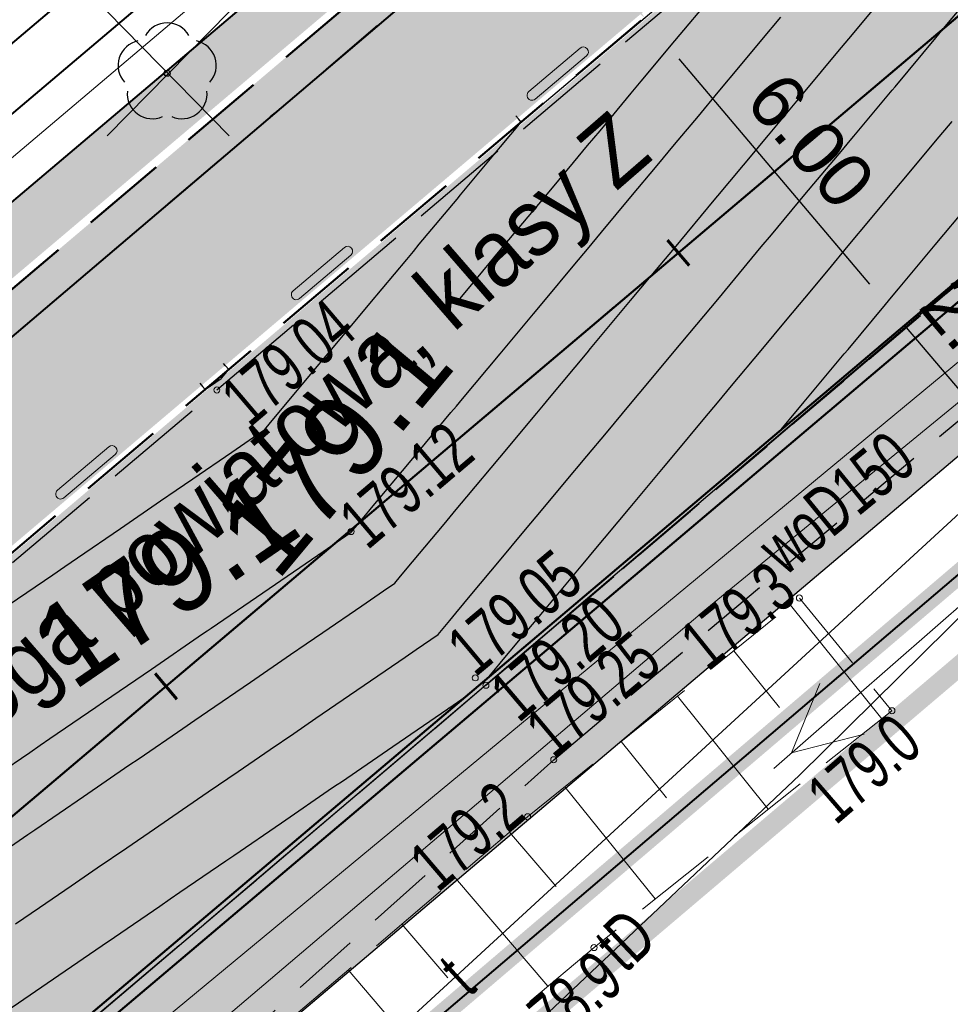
# Model space of a CAD drawing. Header units: metres. Extents: x 7429064 to 7431133, y 5709479 to 5714472.
# Tile 142 of 176: x 7429800 to 7429814, y 5710105 to 5710120. Entities that reach past the tile are written whole.
import ezdxf
from ezdxf.enums import TextEntityAlignment as Align

# ---------------------------------------------------------------- set-up
doc = ezdxf.new("R2010")
doc.units = ezdxf.units.M
for name, pattern in [('1', [0]), ('12', [3, 1, -1, 0, -1]), ('2_BUBZ02', [1.75, 1.25, -0.5]), ('2_KTCR02', [1.5, 1, -0.5]), ('2_KTJZ01', [2, 1.5, -0.5]), ('2_KTKR01', [0]), ('3_1', [0]), ('3_BUBZ02', [1.75, 1.25, -0.5]), ('3_BUBZ02G', [1.75, 1.25, -0.5]), ('3_KTCR02', [1.5, 1, -0.5]), ('3_KTJZ01', [2, 1.5, -0.5]), ('3_KTKR01', [0]), ('4_SUPE_01', [0]), ('4_SUPT_01', [0]), ('4_SUPW_01', [0]), ('7_1', [0]), ('7_SUPE_01', [0]), ('7_SUPT_01', [0]), ('7_SUPW_01', [0]), ('CENTER2', [1.125, 0.75, -0.125, 0.125, -0.125]), ('DASHED', [19.05, 12.7, -6.35]), ('HIDDEN', [0.375, 0.25, -0.125])]:
    doc.linetypes.add(name, pattern=pattern)
for name, color, linetype in [('_1_Mapa', 7, 'Continuous'), ('_1_X-REFY', 7, 'Continuous'), ('C-DROGI-SYTUACJA-ETYKIETY', 7, 'Continuous'), ('C-TEREN', 7, 'Continuous'), ('C-TEREN-ETYKIETY', 7, 'Continuous'), ('zzz.gaHSDomyslna', 7, 'Continuous')]:
    doc.layers.add(name, color=color, linetype=linetype)
doc.layers.add('_Brudnopis', color=22, linetype='Continuous', lineweight=50, plot=False)
for name, color, linetype, lineweight in [('_D_7_PAS DROGOWY-LINIA ROZGR TEREN INW', 222, 'HIDDEN', 50), ('_D_7_TEREN NIEZBEDNY DLA OB_BUD', 252, 'HIDDEN', 50), ('_D_8_Wymiary', 7, 'Continuous', 20), ('_skarpy', 84, 'Continuous', 40), ('_wycinka_ZUDP', 1, 'Continuous', 30), ('BUBZ_L_1', 252, '2_BUBZ02', 18), ('D_1_KOCIE OCZKA', 7, 'Continuous', 50), ('D_1_LINIA_KRAWĘŻNIK_BET_20_30 WYN 12 CM - III', 7, 'Continuous', 50), ('gaPoziome', 7, 'Continuous', 30), ('GMINA_L_0', 252, '12', 35), ('KRAWĘŻNIK BETONOWY 12_25 WYN 0 CM', 250, 'DASHED', 50), ('KTCR_L_1', 252, '2_KTCR02', 30), ('KTJZ_L_0', 252, '2_KTJZ01', 30), ('KTKR_L_0', 252, '2_KTKR01', 30), ('RTPW_T_0', 252, 'Continuous', 15), ('RTPW_T_1', 252, 'Continuous', 15), ('skarpa', 82, 'ŚLADY', 20), ('SUPE_L_3', 252, '4_SUPE_01', 18), ('SUPT_E_T_0', 252, 'Continuous', 15), ('SUPT_L_0', 252, '4_SUPT_01', 18), ('SUPW_E_T_0', 252, 'Continuous', 15), ('SUPW_L_0', 252, '4_SUPW_01', 18)]:
    doc.layers.add(name, color=color, linetype=linetype, lineweight=lineweight)
doc.layers.add('D_1_LINIA_OBRZEŻE_BET_6x30cm - III', color=24, linetype='Continuous', lineweight=30, transparency=0.3)
for name, color, linetype, lineweight, true_color, transparency in [('D_2_HECZ_CHODNIK_KOSTKA', 7, 'Continuous', 0, 0xf7f588, 0.35), ('D_2_HECZ_JEZDNIA KR3- NOWA KONSTRUKCJA', 7, 'Continuous', 13, 0x99e6ff, 0.3), ('D_2_HECZ_JEZDNIA KR3- NOWA KONSTRUKCJA G4', 7, 'Continuous', 13, 0xbdbdbd, 0.3)]:
    doc.layers.add(name, color=color, linetype=linetype, lineweight=lineweight, true_color=true_color, transparency=transparency)
for name, color, linetype, lineweight, true_color in [('DZIALKA_L_0', 7, '1', 40, 0x008000), ('HECZ DROGI ROWEROWE', 7, 'Continuous', 13, 0xff8a8a), ('OBOP_T_1_a', 7, 'Continuous', 30, 0x008000)]:
    doc.layers.add(name, color=color, linetype=linetype, lineweight=lineweight, true_color=true_color)
doc.styles.add('major_arial', font='arial.ttf')
doc.styles.add('wym500', font='arial.ttf', dxfattribs={"width": 0.9, "height": 0.9})
doc.linetypes.add('ŚLADY', pattern='A,3.81,[130,ltypeshp.shx,S=6.35,R=0,X=0,Y=0],3.81', length=7.62)
doc.dimstyles.new('major_500', dxfattribs={"dimtxt": 0.8, "dimasz": 0.8, "dimexe": 0.5, "dimexo": 1, "dimgap": 0.3, "dimtad": 1, "dimzin": 1, "dimdsep": 46, "dimtxsty": 'major_arial', "dimcen": 0, "dimse1": 1, "dimse2": 1, "dimaunit": 1, "dimadec": 1, "dimazin": 0, "dimtfac": 1, "dimtix": 1, "dimtmove": 0, "dimatfit": 3, "dimfxl": 2, "dimfxlon": 1, "dimtolj": 1, "dimarcsym": 0})

# ---------------------------------------------------------------- blocks, each defined once
blk = doc.blocks.new('*D83')
at = {"layer": '_D_8_Wymiary', "color": 0, "lineweight": -2, "transparency": 16777216}
for p, q in [((7429812.351, 5710115.897), (7429811.835, 5710116.508)), ((7429812.868, 5710115.287), (7429812.486, 5710114.964)), ((7429814.16, 5710113.76), (7429812.868, 5710115.287)), ((7429814.16, 5710113.76), (7429813.778, 5710113.437)), ((7429814.677, 5710113.149), (7429815.193, 5710112.538))]:
    blk.add_line(p, q, dxfattribs=at)
at = {"layer": '_D_8_Wymiary', "color": 0, "transparency": 16777216}
for points in [[(7429812.453, 5710115.983), (7429812.25, 5710115.811), (7429812.868, 5710115.287)], [(7429814.778, 5710113.235), (7429814.575, 5710113.063), (7429814.16, 5710113.76)]]:
    blk.add_solid(points, dxfattribs=at)
at = {"layer": 'Defpoints', "color": 0, "transparency": 16777216}
for p in [(7429812.868, 5710115.287), (7429812.88, 5710115.296), (7429814.171, 5710113.769)]:
    blk.add_point(p, dxfattribs=at)
at = {"layer": '_D_8_Wymiary', "color": 0, "transparency": 16777216, "insert": (7429814.055, 5710114.981), "char_height": 0.8, "attachment_point": 5, "rotation": 310.2315, "style": 'major_arial'}
blk.add_mtext('\\A1;2.15', dxfattribs=at)
blk = doc.blocks.new('*D84')
at = {"layer": '_D_8_Wymiary', "color": 0, "lineweight": -2, "transparency": 16777216}
for p, q in [((7429807.466, 5710118.575), (7429809.375, 5710120.19)), ((7429812.351, 5710115.897), (7429809.51, 5710119.256)), ((7429812.868, 5710115.287), (7429812.486, 5710114.964))]:
    blk.add_line(p, q, dxfattribs=at)
at = {"layer": '_D_8_Wymiary', "color": 0, "transparency": 16777216}
for points in [[(7429809.611, 5710119.343), (7429809.408, 5710119.17), (7429808.993, 5710119.867)], [(7429812.453, 5710115.983), (7429812.25, 5710115.811), (7429812.868, 5710115.287)]]:
    blk.add_solid(points, dxfattribs=at)
at = {"layer": 'Defpoints', "color": 0, "transparency": 16777216}
for p in [(7429808.993, 5710119.867), (7429812.88, 5710115.296), (7429790.23, 5710103.994)]:
    blk.add_point(p, dxfattribs=at)
at = {"layer": '_D_8_Wymiary', "color": 0, "transparency": 16777216, "insert": (7429811.471, 5710118.034), "char_height": 0.8, "attachment_point": 5, "rotation": 310.2315, "style": 'major_arial'}
blk.add_mtext('\\A1;6.00', dxfattribs=at)
blk = doc.blocks.new('*D85')
at = {"layer": '_D_8_Wymiary', "color": 0, "lineweight": -2, "transparency": 16777216}
for p, q in [((7429807.055, 5710122.158), (7429807.437, 5710122.48)), ((7429808.476, 5710120.478), (7429807.572, 5710121.547)), ((7429807.466, 5710118.575), (7429809.375, 5710120.19))]:
    blk.add_line(p, q, dxfattribs=at)
at = {"layer": '_D_8_Wymiary', "color": 0, "transparency": 16777216}
for points in [[(7429807.674, 5710121.633), (7429807.47, 5710121.461), (7429807.055, 5710122.158)], [(7429808.578, 5710120.564), (7429808.374, 5710120.392), (7429808.993, 5710119.867)]]:
    blk.add_solid(points, dxfattribs=at)
at = {"layer": 'Defpoints', "color": 0, "transparency": 16777216}
for p in [(7429807.055, 5710122.158), (7429807.055, 5710122.158), (7429790.23, 5710103.994)]:
    blk.add_point(p, dxfattribs=at)
at = {"layer": '_D_8_Wymiary', "color": 0, "transparency": 16777216, "insert": (7429808.565, 5710121.47), "char_height": 0.8, "attachment_point": 5, "rotation": 310.2315, "style": 'major_arial'}
blk.add_mtext('\\A1;3.00', dxfattribs=at)
blk = doc.blocks.new('A$C59100B2D')
at = {"layer": '_wycinka_ZUDP'}
for points in [[(0.701, -0.713), (-0.701, 0.713)], [(-0.7, -0.713), (0.701, 0.713)]]:
    blk.add_lwpolyline(points, dxfattribs=at)
blk = doc.blocks.new('3_RTPW02')
at = {"linetype": 'Continuous'}
blk.add_circle((0, 0), 0.045, dxfattribs=at)
blk = doc.blocks.new('3_RTPW01')
at = {"linetype": 'Continuous'}
blk.add_circle((0, 0), 0.045, dxfattribs=at)
blk = doc.blocks.new('4_OBOP02_01')
at = {"linetype": 'Continuous'}
blk.add_circle((0, 0), 0.045, dxfattribs=at)
for centre, start, end in [((0, 0.375), 30.1401, 149.8599), ((-0.357, 0.116), 102.1445, 221.86), ((0.357, 0.116), 318.14, 77.8555), ((-0.22, -0.303), 174.1482, 293.8542), ((0.22, -0.303), 246.1458, 5.8518)]:
    blk.add_arc(centre, 0.375, start, end, dxfattribs=at)
blk = doc.blocks.new('X-ref_MDCP_Szara')
at = {"layer": 'BUBZ_L_1', "linetype": '3_BUBZ02G'}
for p, q in [((7429807.25, 5710107.96), (7429811.3, 5710111.22)), ((7429785.04, 5710088.99), (7429807.25, 5710107.96))]:
    blk.add_line(p, q, dxfattribs=at)
at = {"layer": 'BUBZ_L_1', "linetype": '3_BUBZ02'}
for p, q in [((7429811.3, 5710111.22), (7429812.68, 5710109.54)), ((7429812.68, 5710109.54), (7429808.24, 5710106.01)), ((7429808.24, 5710106.01), (7429786.42, 5710087.71))]:
    blk.add_line(p, q, dxfattribs=at)
at = {"layer": 'BUBZ_L_1', "linetype": '3_1'}
for p, q in [((7429811.167, 5710111.113), (7429812.529, 5710109.42)), ((7429810.323, 5710110.433), (7429811.002, 5710109.59)), ((7429809.482, 5710109.756), (7429810.836, 5710108.074)), ((7429808.643, 5710109.081), (7429809.318, 5710108.243)), ((7429807.807, 5710108.408), (7429809.153, 5710106.736)), ((7429806.983, 5710107.732), (7429807.675, 5710106.922)), ((7429806.178, 5710107.044), (7429807.553, 5710105.434)), ((7429805.376, 5710106.36), (7429806.061, 5710105.558)), ((7429804.579, 5710105.678), (7429805.942, 5710104.082))]:
    blk.add_line(p, q, dxfattribs=at)
at = {"layer": 'DZIALKA_L_0', "linetype": '1'}
for p, q in [((7429836.45, 5710146.5), (7429660.24, 5709996.55)), ((7429668.8, 5709988.15), (7429832.91, 5710127.96))]:
    blk.add_line(p, q, dxfattribs=at)
at = {"layer": 'GMINA_L_0', "linetype": '12'}
blk.add_line((7429660.24, 5709996.55), (7429836.45, 5710146.5), dxfattribs=at)
at = {"layer": 'KTCR_L_1', "linetype": '3_KTCR02'}
for p, q in [((7429806.63, 5710109.92), (7429818.997, 5710120.444)), ((7429807.64, 5710108.81), (7429818.67, 5710118.05)), ((7429806.63, 5710109.92), (7429799.229, 5710103.637)), ((7429800.516, 5710102.406), (7429807.64, 5710108.81))]:
    blk.add_line(p, q, dxfattribs=at)
at = {"layer": 'KTJZ_L_0', "linetype": '3_KTJZ01'}
for p, q in [((7429802.62, 5710114.32), (7429825.38, 5710133.7)), ((7429826.56, 5710126.88), (7429806.63, 5710109.92)), ((7429779.71, 5710094.98), (7429802.62, 5710114.32)), ((7429806.63, 5710109.92), (7429783.6, 5710090.37))]:
    blk.add_line(p, q, dxfattribs=at)
at = {"layer": 'KTKR_L_0', "linetype": '3_KTKR01'}
for p, q in [((7429821.18, 5710122.34), (7429806.63, 5710109.92)), ((7429806.63, 5710109.92), (7429799.229, 5710103.637))]:
    blk.add_line(p, q, dxfattribs=at)
at = {"layer": 'SUPE_L_3', "linetype": '7_SUPE_01'}
for p, q in [((7429810.918, 5710108.681), (7429814.684, 5710111.97)), ((7429811.182, 5710108.912), (7429811.606, 5710109.946)), ((7429811.182, 5710108.912), (7429812.264, 5710109.193))]:
    blk.add_line(p, q, dxfattribs=at)
at = {"layer": 'SUPT_L_0', "linetype": '7_SUPT_01'}
for p, q in [((7429797.77, 5710097.85), (7429821.12, 5710119.32)), ((7429814.91, 5710112.16), (7429813.51, 5710110.76)), ((7429813.51, 5710110.76), (7429811.3, 5710108.58)), ((7429811.3, 5710108.58), (7429807.38, 5710104.87))]:
    blk.add_line(p, q, dxfattribs=at)
at = {"layer": 'SUPW_L_0', "linetype": '7_SUPW_01'}
for p, q in [((7429809.919, 5710111.066), (7429826.429, 5710124.58)), ((7429791, 5710095.98), (7429824.148, 5710123.412)), ((7429791.577, 5710095.478), (7429809.919, 5710111.066))]:
    blk.add_line(p, q, dxfattribs=at)
at = {"layer": 'SUPW_L_0', "linetype": '7_1'}
for p, q in [((7429826.429, 5710124.58), (7429809.919, 5710111.066)), ((7429791, 5710095.98), (7429824.148, 5710123.412)), ((7429809.919, 5710111.066), (7429791.577, 5710095.478))]:
    blk.add_line(p, q, dxfattribs=at)
at = {"layer": 'OBOP_T_1_a'}
blk.add_blockref('4_OBOP02_01', (7429801.88, 5710119.04), dxfattribs=at)
at = {"layer": 'RTPW_T_0'}
for p in [(7429811.3, 5710111.22), (7429812.68, 5710109.54), (7429807.25, 5710107.96), (7429808.24, 5710106.01)]:
    blk.add_blockref('3_RTPW01', p, dxfattribs=at)
at = {"layer": 'RTPW_T_1'}
for p in [(7429802.62, 5710114.32), (7429804.62, 5710112.21), (7429806.47, 5710110.03), (7429806.63, 5710109.92), (7429807.64, 5710108.81)]:
    blk.add_blockref('3_RTPW02', p, dxfattribs=at)
at = {"layer": 'RTPW_T_0', "width": 0.7}
for s, rotation, p in [('179.3', 38.8319, (7429811.3, 5710111.22)), ('179.2', 40.5013, (7429807.25, 5710107.96))]:
    blk.add_text(s, height=0.75, rotation=rotation, dxfattribs=at).set_placement(p, align=Align.RIGHT)
for s, rotation, p in [('179.0', 40.8289, (7429812.68, 5710109.54)), ('178.9', 39.9859, (7429808.24, 5710106.01))]:
    blk.add_text(s, height=0.75, rotation=rotation, dxfattribs=at).set_placement(p, align=Align.TOP_RIGHT)
at = {"layer": 'RTPW_T_1', "width": 0.7}
for s, rotation, p in [('179.04', 40.4142, (7429802.62, 5710114.32)), ('179.20', 40.3971, (7429806.63, 5710109.92))]:
    blk.add_text(s, height=0.75, rotation=rotation, dxfattribs=at).set_placement(p, align=Align.TOP_LEFT)
blk.add_text('179.12', height=0.75, rotation=40.266, dxfattribs=at).set_placement((7429804.62, 5710112.21), align=Align.MIDDLE_LEFT)
for s, rotation, p in [('179.05', 39.9608, (7429806.47, 5710110.03)), ('179.25', 39.9534, (7429807.64, 5710108.81))]:
    blk.add_text(s, height=0.75, rotation=rotation, dxfattribs=at).set_placement(p)
at = {"layer": 'SUPT_E_T_0', "width": 0.7}
for s, rotation, p in [('tD', 43.4234, (7429808.705, 5710106.124)), ('t', 42.5981, (7429806.195, 5710105.597))]:
    blk.add_text(s, height=0.75, rotation=rotation, dxfattribs=at).set_placement(p, align=Align.MIDDLE)
at = {"layer": 'SUPW_E_T_0', "width": 0.7}
blk.add_text('woD150', height=0.75, rotation=39.3022, dxfattribs=at).set_placement((7429811.845, 5710112.642), align=Align.MIDDLE)
blk = doc.blocks.new('*U285')
at = {"layer": 'zzz.gaHSDomyslna', "color": 140}
for points in [[(13.742, 11.626, 0.12, 0.12, 0), (16.796, 14.209, 0.12, 0.12, 0)], [(9.161, 7.751, 0.12, 0.12, 0), (12.215, 10.334, 0.12, 0.12, 0)], [(4.581, 3.875, 0.12, 0.12, 0), (7.634, 6.459, 0.12, 0.12, 0)], [(0, 0, 0.12, 0.12, 0), (3.054, 2.584, 0.12, 0.12, 0)]]:
    blk.add_lwpolyline(points, format="xyseb", dxfattribs=at)
blk = doc.blocks.new('gaHSPos')
at = {"color": 0, "linetype": 'Continuous', "lineweight": 0}
blk.add_point((0, 0), dxfattribs=at)
blk = doc.blocks.new('*U222')
at = {"layer": 'zzz.gaHSDomyslna', "color": 140}
blk.add_lwpolyline([(0, 0, 0.24, 0.24, 0), (14.779, 12.503, 0.24, 0.24, 0)], format="xyseb", dxfattribs=at)
at = {"color": 140}
for p in [(14.779, 12.503), (0, 0)]:
    blk.add_blockref('gaHSPos', p, dxfattribs=at)
blk = doc.blocks.new('spearator')
at = {"layer": 'D_1_KOCIE OCZKA'}
h = blk.add_hatch(color=12, dxfattribs=at)
h.dxf.hatch_style = 1
edge = h.paths.add_edge_path()
edge.add_line((7429810.877, 5710121.625), (7429811.641, 5710122.271))
edge.add_arc((7429811.592, 5710122.328), 0.075, 310.2315, 490.2315)
edge.add_line((7429811.544, 5710122.386), (7429810.781, 5710121.74))
edge.add_arc((7429810.829, 5710121.683), 0.075, 130.2315, 310.2315)
at = {"layer": 'D_1_KOCIE OCZKA', "lineweight": 18, "flags": 128}
blk.add_lwpolyline([(7429810.877, 5710121.625), (7429811.641, 5710122.271, 1), (7429811.544, 5710122.386), (7429810.781, 5710121.74, 1)], format="xyb", close=True, dxfattribs=at)
blk = doc.blocks.new('X-ref_SOR')
at = {"layer": 'D_1_KOCIE OCZKA'}
for p in [(-3.512, -2.971), (-7.024, -5.942), (-10.535, -8.913)]:
    blk.add_blockref('spearator', p, dxfattribs=at)
at = {"layer": 'gaPoziome'}
for name, p in [('*U285', (7429798.14, 5710106.756)), ('*U222', (7429796.871, 5710109.874))]:
    blk.add_blockref(name, p, dxfattribs=at)
blk = doc.blocks.new('*U295')
at = {"layer": 'C-TEREN-ETYKIETY', "color": 7, "linetype": 'Continuous', "lineweight": -3, "char_height": 1.25, "attachment_point": 5}
for insert, rotation in [((7429804.383, 5710113.452, 179.1), 50.1677), ((7429801.856, 5710111.512, 179.1), 34.4141)]:
    blk.add_mtext('179.1', dxfattribs=dict(at, insert=insert, rotation=rotation))
blk = doc.blocks.new('x-ref_warstwice')
at = {"layer": 'C-TEREN', "color": 46, "linetype": 'Continuous', "lineweight": 30}
for p, q in [((7429813.325, 5710116.483, 179.2), (7429813.813, 5710117.068, 179.2)), ((7429812.777, 5710115.826, 179.2), (7429813.325, 5710116.483, 179.2)), ((7429812.675, 5710115.704, 179.2), (7429812.777, 5710115.826, 179.2)), ((7429812.025, 5710114.924, 179.2), (7429812.584, 5710115.595, 179.2)), ((7429812.584, 5710115.595, 179.2), (7429812.675, 5710115.704, 179.2)), ((7429811.97, 5710114.858, 179.2), (7429812.025, 5710114.924, 179.2)), ((7429811.374, 5710114.144, 179.2), (7429811.97, 5710114.858, 179.2)), ((7429811.03, 5710113.731, 179.2), (7429811.374, 5710114.144, 179.2))]:
    blk.add_line(p, q, dxfattribs=at)
at = {"layer": 'C-TEREN', "color": 42, "linetype": 'HIDDEN', "lineweight": 25, "ltscale": 10}
for points, elevation in [([(7429806.672, 5710110.045), (7429806.823, 5710110.226), (7429806.827, 5710110.23), (7429806.836, 5710110.242), (7429807.477, 5710111.01), (7429808.047, 5710111.693), (7429808.127, 5710111.789), (7429808.218, 5710111.898), (7429808.778, 5710112.569), (7429809.276, 5710113.166), (7429809.428, 5710113.349), (7429809.89, 5710113.903), (7429810.078, 5710114.128), (7429810.289, 5710114.381), (7429810.729, 5710114.908), (7429811.119, 5710115.376), (7429811.379, 5710115.687), (7429811.734, 5710116.113), (7429812.029, 5710116.467), (7429812.361, 5710116.865), (7429812.679, 5710117.247), (7429812.962, 5710117.586), (7429813.33, 5710118.026), (7429813.577, 5710118.323)], 179.18), ([(7429799.62, 5710106.363), (7429799.979, 5710106.609), (7429800.449, 5710106.931), (7429800.838, 5710107.197), (7429801.278, 5710107.499), (7429801.69, 5710107.781), (7429802.108, 5710108.067), (7429802.492, 5710108.33), (7429802.937, 5710108.635), (7429803.413, 5710108.961), (7429803.766, 5710109.203), (7429804.096, 5710109.429), (7429804.595, 5710109.771), (7429805.13, 5710110.137), (7429805.425, 5710110.339), (7429805.59, 5710110.453), (7429805.916, 5710110.676), (7429806.091, 5710110.886), (7429806.181, 5710110.994), (7429806.421, 5710111.281), (7429806.831, 5710111.773), (7429807.196, 5710112.211), (7429807.481, 5710112.553), (7429807.802, 5710112.937), (7429808.132, 5710113.332), (7429808.425, 5710113.684), (7429808.782, 5710114.112), (7429809.04, 5710114.421), (7429809.432, 5710114.892), (7429809.874, 5710115.421), (7429810.083, 5710115.671), (7429810.268, 5710115.894), (7429810.733, 5710116.451), (7429810.883, 5710116.631), (7429811.383, 5710117.231), (7429811.946, 5710117.905), (7429812.034, 5710118.01), (7429812.112, 5710118.104), (7429812.684, 5710118.79), (7429812.726, 5710118.84), (7429813.334, 5710119.569), (7429813.45, 5710119.709), (7429813.984, 5710120.349)], 179.16), ([(7429799.047, 5710107.176), (7429799.803, 5710107.694), (7429799.906, 5710107.764), (7429800.632, 5710108.262), (7429801.311, 5710108.728), (7429801.462, 5710108.83), (7429802.113, 5710109.277), (7429802.291, 5710109.399), (7429802.481, 5710109.529), (7429803.12, 5710109.967), (7429803.718, 5710110.376), (7429803.949, 5710110.535), (7429804.198, 5710110.705), (7429804.779, 5710111.103), (7429805.105, 5710111.326), (7429805.27, 5710111.44), (7429805.359, 5710111.546), (7429805.535, 5710111.757), (7429806.005, 5710112.321), (7429806.185, 5710112.537), (7429806.346, 5710112.729), (7429806.836, 5710113.316), (7429807.386, 5710113.976), (7429807.486, 5710114.096), (7429807.575, 5710114.202), (7429808.136, 5710114.875), (7429808.189, 5710114.939), (7429808.786, 5710115.655), (7429809.092, 5710116.022), (7429809.437, 5710116.435), (7429810.032, 5710117.149), (7429810.087, 5710117.214), (7429810.647, 5710117.885), (7429810.737, 5710117.994), (7429810.839, 5710118.116), (7429811.388, 5710118.774), (7429811.875, 5710119.358), (7429812.038, 5710119.553), (7429812.49, 5710120.095)], 179.14), ([(7429799.157, 5710108.458), (7429799.832, 5710108.92), (7429799.987, 5710109.026), (7429800.131, 5710109.125), (7429800.816, 5710109.594), (7429800.933, 5710109.674), (7429801.645, 5710110.162), (7429802.407, 5710110.684), (7429802.474, 5710110.73), (7429802.537, 5710110.773), (7429803.304, 5710111.298), (7429804.124, 5710111.86), (7429804.133, 5710111.866), (7429804.138, 5710111.87), (7429804.383, 5710112.038), (7429804.62, 5710112.2), (7429804.624, 5710112.203), (7429804.627, 5710112.206), (7429804.734, 5710112.335), (7429804.886, 5710112.516), (7429804.889, 5710112.52), (7429804.899, 5710112.532), (7429805.539, 5710113.3), (7429806.109, 5710113.983), (7429806.19, 5710114.08), (7429806.28, 5710114.188), (7429806.84, 5710114.859), (7429807.338, 5710115.457), (7429807.49, 5710115.639), (7429807.953, 5710116.193), (7429808.141, 5710116.419), (7429808.352, 5710116.672), (7429808.791, 5710117.198), (7429809.182, 5710117.666), (7429809.441, 5710117.978), (7429809.796, 5710118.403), (7429810.092, 5710118.757), (7429810.424, 5710119.156), (7429810.742, 5710119.537), (7429811.025, 5710119.876)], 179.12), ([(7429799.524, 5710111.121), (7429800.176, 5710111.567), (7429800.353, 5710111.689), (7429800.543, 5710111.819), (7429801.183, 5710112.257), (7429801.78, 5710112.666), (7429802.012, 5710112.825), (7429802.26, 5710112.995), (7429802.841, 5710113.393), (7429803.167, 5710113.617), (7429803.333, 5710113.73), (7429803.421, 5710113.836), (7429803.597, 5710114.047), (7429804.067, 5710114.611), (7429804.248, 5710114.827), (7429804.408, 5710115.019), (7429804.898, 5710115.607), (7429805.449, 5710116.267), (7429805.548, 5710116.386), (7429805.637, 5710116.492), (7429806.199, 5710117.166), (7429806.251, 5710117.229), (7429806.849, 5710117.945), (7429807.155, 5710118.312), (7429807.114, 5710118.361), (7429807.077, 5710118.404)], 179.08), ([(7429802.368, 5710114.42), (7429802.408, 5710114.373), (7429802.446, 5710114.328), (7429802.682, 5710114.49), (7429802.687, 5710114.493), (7429802.689, 5710114.496), (7429802.797, 5710114.625), (7429802.751, 5710114.679), (7429802.719, 5710114.717)], 179.06), ([(7429799.436, 5710105.031), (7429799.663, 5710105.186), (7429800.266, 5710105.599), (7429800.911, 5710106.041), (7429801.095, 5710106.167), (7429801.77, 5710106.63), (7429801.924, 5710106.735), (7429802.069, 5710106.834), (7429802.753, 5710107.304), (7429802.871, 5710107.384), (7429803.583, 5710107.872), (7429804.345, 5710108.394), (7429804.412, 5710108.44), (7429804.475, 5710108.483), (7429805.241, 5710109.008), (7429806.062, 5710109.57), (7429806.07, 5710109.576), (7429806.075, 5710109.579), (7429806.321, 5710109.748)], 179.18)]:
    blk.add_lwpolyline(points, dxfattribs=dict(at, elevation=elevation))
at = {"layer": 'C-TEREN', "color": 46, "linetype": 'Continuous', "lineweight": 30, "elevation": 179.1}
blk.add_lwpolyline([(7429806.22, 5710115.653), (7429806.488, 5710115.975), (7429806.844, 5710116.402), (7429807.102, 5710116.711), (7429807.495, 5710117.182), (7429807.936, 5710117.711), (7429808.145, 5710117.962), (7429808.331, 5710118.184), (7429808.795, 5710118.741), (7429808.945, 5710118.921), (7429809.446, 5710119.521), (7429810.008, 5710120.195), (7429810.096, 5710120.3), (7429810.174, 5710120.394), (7429810.746, 5710121.08), (7429810.789, 5710121.131), (7429811.397, 5710121.86), (7429811.513, 5710121.999), (7429811.449, 5710122.074), (7429811.435, 5710122.091)], dxfattribs=at)
at = {"layer": 'C-TEREN-ETYKIETY', "color": 7, "linetype": 'Continuous', "lineweight": -3}
blk.add_blockref('*U295', (0, 0), dxfattribs=at)
blk = doc.blocks.new('AeccTickLine')
at = {"color": 0, "linetype": 'ByBlock', "lineweight": -2}
blk.add_line((0, 1), (0, -1), dxfattribs=at)
blk = doc.blocks.new('OŚ_Dąbrowskiego_1')
at = {"layer": '_D_8_Wymiary', "color": 1, "linetype": 'CENTER2', "lineweight": 35, "flags": 128}
blk.add_lwpolyline([(7429230.998, 5709660.664), (7429273.145, 5709676.622, 0.085629), (7429337.582, 5709714.618), (7429502.301, 5709854.381), (7429714.669, 5710036.139), (7429868.111, 5710165.952)], format="xyb", dxfattribs=at)
at = {"layer": 'C-DROGI-SYTUACJA-ETYKIETY', "color": 7, "linetype": 'Continuous', "lineweight": 60, "xscale": 0.25, "yscale": 0.25, "zscale": 0.25, "rotation": 40.23149243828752}
for p in [(7429809.497, 5710116.364), (7429801.862, 5710109.905)]:
    blk.add_blockref('AeccTickLine', p, dxfattribs=at)

msp = doc.modelspace()

# ---------------------------------------------------------------- hatches: boundary and pattern name
at = {"layer": 'D_2_HECZ_CHODNIK_KOSTKA', "transparency": 33554585}
h = msp.add_hatch(color=256, dxfattribs=at)
h.dxf.hatch_style = 1
h.paths.add_polyline_path([(7429638.934, 5709954.087), (7429640.777, 5709951.999), (7429638.441, 5709949.938), (7429636.626, 5709951.994)], flags=16)
edge = h.paths.add_edge_path(flags=16)
edge.add_arc((7429654.582, 5709963.368), 1.5, 0, 360)
h.paths.add_polyline_path([(7429662.693, 5709978.696), (7429660.193, 5709981.617), (7429660.302, 5709983.027), (7429663.87, 5709986.081), (7429664.797, 5709985.745), (7429665.85, 5709979.514), (7429664.189, 5709978.469)], flags=16)
edge = h.paths.add_edge_path(flags=16)
edge.add_arc((7429638.601, 5709947.846), 0.045, 131.8272, 219.3849)
edge.add_line((7429638.566, 5709947.817), (7429636.832, 5709946.394))
edge.add_line((7429636.832, 5709946.394), (7429635.391, 5709947.983))
edge.add_line((7429635.391, 5709947.983), (7429637.179, 5709949.435))
edge.add_line((7429637.179, 5709949.435), (7429638.571, 5709947.879))
edge = h.paths.add_edge_path(flags=16)
edge.add_arc((7429645.82, 5709955.199), 1.5, 0, 180)
edge.add_arc((7429645.82, 5709955.199), 1.5, 180, 360)
edge = h.paths.add_edge_path()
edge.add_line((7429712.034, 5710029.935), (7429658.242, 5709983.896))
edge.add_arc((7429659.833, 5709982.472), 2.136, 138.1636, 217.4167)
edge.add_line((7429658.137, 5709981.174), (7429662.461, 5709976.122))
edge.add_line((7429662.461, 5709976.122), (7429648.558, 5709964.222))
edge.add_line((7429648.558, 5709964.222), (7429646.835, 5709966.236))
edge.add_line((7429646.835, 5709966.236), (7429635.022, 5709956.126))
edge.add_arc((7429638.273, 5709952.327), 5, 130.559, 179.1421)
edge.add_line((7429633.274, 5709952.402), (7429636.193, 5709940.012))
edge.add_line((7429636.193, 5709940.012), (7429636.937, 5709940.297))
edge.add_line((7429636.937, 5709940.297), (7429638.161, 5709941.514))
edge.add_line((7429638.161, 5709941.514), (7429636.84, 5709943.07))
edge.add_line((7429636.84, 5709943.07), (7429641.44, 5709947.06))
edge.add_line((7429641.44, 5709947.06), (7429642.8, 5709945.53))
edge.add_line((7429642.8, 5709945.53), (7429644.87, 5709947.34))
edge.add_line((7429644.87, 5709947.34), (7429643.5, 5709948.96))
edge.add_line((7429643.5, 5709948.96), (7429652.14, 5709956.36))
edge.add_line((7429652.14, 5709956.36), (7429658.31, 5709961.76))
edge.add_line((7429658.31, 5709961.76), (7429659.652, 5709960.219))
edge.add_line((7429659.652, 5709960.219), (7429660.67, 5709961.16))
edge.add_line((7429660.67, 5709961.16), (7429659.38, 5709962.66))
edge.add_line((7429659.38, 5709962.66), (7429662.38, 5709965.27))
edge.add_line((7429662.38, 5709965.27), (7429663.721, 5709963.735))
edge.add_line((7429663.721, 5709963.735), (7429664.65, 5709964.56))
edge.add_line((7429664.65, 5709964.56), (7429661.84, 5709967.78))
edge.add_line((7429661.84, 5709967.78), (7429666.72, 5709971.95))
edge.add_line((7429666.72, 5709971.95), (7429664.152, 5709974.98))
edge.add_line((7429664.152, 5709974.98), (7429668.661, 5709978.913))
edge.add_line((7429668.661, 5709978.913), (7429667.19, 5709980.588))
edge.add_line((7429667.19, 5709980.588), (7429666.126, 5709986.882))
edge.add_line((7429666.126, 5709986.882), (7429666.719, 5709988.519))
edge.add_line((7429666.719, 5709988.519), (7429714.477, 5710029.393))
edge.add_line((7429714.477, 5710029.393), (7429714.151, 5710029.773))
edge.add_line((7429714.151, 5710029.773), (7429712.034, 5710029.935))
edge = h.paths.add_edge_path()
edge.add_line((7429827.678, 5710127.816), (7429718.119, 5710035.128))
edge.add_line((7429718.119, 5710035.128), (7429717.952, 5710033.022))
edge.add_line((7429717.952, 5710033.022), (7429718.278, 5710032.643))
edge.add_line((7429718.278, 5710032.643), (7429831.149, 5710128.133))
edge.add_arc((7429829.636, 5710125.542), 3, 59.7039, 130.7355)
at = {"layer": 'D_2_HECZ_JEZDNIA KR3- NOWA KONSTRUKCJA'}
h = msp.add_hatch(color=256, dxfattribs=at)
h.dxf.hatch_style = 1
edge = h.paths.add_edge_path()
edge.add_arc((7429610.557, 5709990.469), 30, 310.559, 314.2935)
edge.add_arc((7429610.557, 5709990.469), 30, 314.2935, 325.3941)
edge.add_line((7429635.249, 5709973.431), (7429635.899, 5709972.672))
edge.add_line((7429635.899, 5709972.672), (7429667.702, 5709999.89))
edge.add_line((7429667.702, 5709999.89), (7429675.246, 5710006.347))
edge.add_line((7429675.246, 5710006.347), (7429712.724, 5710038.423))
edge.add_line((7429712.724, 5710038.423), (7429823.828, 5710132.378))
edge.add_line((7429823.828, 5710132.378), (7429834.316, 5710141.377))
edge.add_line((7429834.316, 5710141.377), (7429846.156, 5710151.524))
edge.add_line((7429846.156, 5710151.524), (7429850.099, 5710146.734))
edge.add_line((7429850.099, 5710146.734), (7429838.187, 5710136.85))
edge.add_line((7429838.187, 5710136.85), (7429827.698, 5710127.833))
edge.add_line((7429827.698, 5710127.833), (7429716.613, 5710033.854))
edge.add_line((7429716.613, 5710033.854), (7429633.474, 5709962.699))
edge.add_arc((7429636.726, 5709958.9), 5, 130.559, 193.2571)
edge.add_line((7429631.859, 5709957.753), (7429636.051, 5709939.958))
edge.add_line((7429636.051, 5709939.958), (7429630.653, 5709938.888))
edge.add_line((7429630.653, 5709938.888), (7429629.491, 5709943.821))
edge.add_arc((7429623.651, 5709942.445), 6, 13.2571, 130.559)
edge.add_line((7429619.749, 5709947.003), (7429619.729, 5709946.986))
edge.add_line((7429619.729, 5709946.986), (7429617.779, 5709949.265))
edge.add_line((7429617.779, 5709949.265), (7429606.383, 5709939.512))
edge.add_line((7429606.383, 5709939.512), (7429594.274, 5709929.149))
edge.add_line((7429594.274, 5709929.149), (7429594.825, 5709928.314))
edge.add_line((7429594.825, 5709928.314), (7429589.708, 5709924.935))
edge.add_arc((7429606.237, 5709899.9), 30, 123.434, 130.559)
edge.add_line((7429586.73, 5709922.692), (7429529.23, 5709873.48))
edge.add_line((7429529.23, 5709873.48), (7429502.179, 5709850.343))
edge.add_line((7429502.179, 5709850.343), (7429339.523, 5709712.33))
edge.add_arc((7429194.822, 5709882.942), 223.711, 294.66533, 310.3021, ccw=False)
edge.add_arc((7429190.304, 5709894.737), 236.317, 290.79615, 294.46753, ccw=False)
edge.add_line((7429274.207, 5709673.816), (7429245.41, 5709663.13))
edge.add_line((7429245.41, 5709663.13), (7429242.106, 5709661.907))
edge.add_line((7429242.106, 5709661.907), (7429240.354, 5709666.717))
edge.add_line((7429240.354, 5709666.717), (7429244.254, 5709668.201))
edge.add_line((7429244.254, 5709668.201), (7429272.082, 5709679.428))
edge.add_arc((7429195.246, 5709882.369), 217, 290.73736, 310.31443)
edge.add_line((7429335.641, 5709716.905), (7429500.355, 5709856.664))
edge.add_line((7429500.355, 5709856.664), (7429629.269, 5709966.997))
edge.add_line((7429629.269, 5709966.997), (7429630.064, 5709967.677))
at = {"layer": 'D_2_HECZ_JEZDNIA KR3- NOWA KONSTRUKCJA G4'}
h = msp.add_hatch(color=256, dxfattribs=at)
h.dxf.hatch_style = 1
edge = h.paths.add_edge_path()
edge.add_line((7429793.839, 5710111.134), (7429809.123, 5710124.064))
edge.add_arc((7429794.613, 5710137.829), 20, 316.5111, 328.4264)
edge.add_line((7429811.652, 5710127.357), (7429793.271, 5710111.806))
edge.add_line((7429793.271, 5710111.806), (7429793.839, 5710111.134))
at = {"layer": 'HECZ DROGI ROWEROWE'}
h = msp.add_hatch(color=256, dxfattribs=at)
h.dxf.hatch_style = 1
edge = h.paths.add_edge_path()
edge.add_arc((7429796.82, 5710136.433), 20.404, 308.0322, 334.2528)
edge.add_arc((7429835.93, 5710116.897), 23.318, 143.7897, 152.7624, ccw=False)
edge.add_arc((7429839.325, 5710112.767), 28.527, 132.1511, 141.1238, ccw=False)
edge.add_line((7429820.181, 5710133.917), (7429834.124, 5710145.713))
edge.add_arc((7429837.354, 5710141.896), 5, 102.0154, 130.2315, ccw=False)
edge.add_line((7429836.313, 5710146.786), (7429842.063, 5710148.01))
edge.add_line((7429842.063, 5710148.01), (7429845.234, 5710150.73))
edge.add_line((7429845.234, 5710150.73), (7429843.045, 5710150.264))
edge.add_arc((7429842.629, 5710152.22), 2, 169.0596, 282.0154, ccw=False)
edge.add_line((7429840.665, 5710152.6), (7429846.908, 5710184.895))
edge.add_arc((7429848.38, 5710184.61), 1.5, 109.3988, 169.0596, ccw=False)
edge.add_line((7429847.882, 5710186.025), (7429848.854, 5710186.367))
edge.add_line((7429848.854, 5710186.367), (7429847.265, 5710191.424))
edge.add_line((7429847.265, 5710191.424), (7429846.903, 5710192.479))
edge.add_line((7429846.903, 5710192.479), (7429845.675, 5710198.449))
edge.add_arc((7429825.958, 5710195.082), 20.002, -10.9391, 9.6882, ccw=False)
edge.add_line((7429845.597, 5710191.287), (7429839.403, 5710159.242))
edge.add_arc((7429819.766, 5710163.038), 20, 310.2315, 349.0596, ccw=False)
edge.add_line((7429832.684, 5710147.769), (7429817.64, 5710135.042))
edge.add_arc((7429832.495, 5710117.483), 23, 130.2315, 151.7604)
edge.add_arc((7429794.613, 5710137.829), 20, 310.2315, 331.7604, ccw=False)
edge.add_line((7429807.531, 5710122.56), (7429710.78, 5710040.708))
edge.add_line((7429710.78, 5710040.708), (7429674.341, 5710009.522))
edge.add_arc((7429663.288, 5710022.437), 17, 303.434, 310.559, ccw=False)
edge.add_line((7429672.654, 5710008.25), (7429665.175, 5710003.312))
edge.add_arc((7429654.155, 5710020.002), 20, 287.2523, 303.434, ccw=False)
edge.add_line((7429660.087, 5710000.902), (7429655.396, 5709999.445))
edge.add_arc((7429662.069, 5709977.958), 22.5, 107.2523, 130.559)
edge.add_line((7429647.439, 5709995.052), (7429638.424, 5709987.337))
edge.add_arc((7429653.054, 5709970.242), 22.5, 130.559, 144.5953)
edge.add_line((7429634.715, 5709983.278), (7429621.962, 5709965.306))
edge.add_arc((7429606.364, 5709977.009), 19.5, 310.559, 323.1201, ccw=False)
edge.add_line((7429619.043, 5709962.194), (7429498.409, 5709858.948))
edge.add_line((7429498.409, 5709858.948), (7429409.747, 5709783.718))
edge.add_line((7429409.747, 5709783.718), (7429333.7, 5709719.193))
edge.add_arc((7429195.246, 5709882.369), 214, 294.99294, 310.31443, ccw=False)
edge.add_line((7429285.662, 5709688.408), (7429286.787, 5709685.755))
edge.add_arc((7429195.216, 5709882.43), 216.948, 294.96649, 310.31053)
edge.add_line((7429335.566, 5709716.997), (7429500.277, 5709856.756))
edge.add_line((7429500.277, 5709856.756), (7429621.38, 5709960.403))
edge.add_line((7429621.38, 5709960.403), (7429627.625, 5709965.748))
edge.add_line((7429627.625, 5709965.748), (7429629.904, 5709967.698))
edge.add_line((7429629.904, 5709967.698), (7429629.179, 5709968.529))
edge.add_arc((7429630.687, 5709969.843), 2, 144.5953, 221.0823, ccw=False)
edge.add_line((7429629.056, 5709971.002), (7429636.752, 5709981.829))
edge.add_arc((7429653.054, 5709970.242), 20, 130.559, 144.5953, ccw=False)
edge.add_line((7429640.049, 5709985.437), (7429649.631, 5709993.62))
edge.add_arc((7429662.069, 5709977.958), 20, 107.2523, 128.4533, ccw=False)
edge.add_line((7429656.137, 5709997.058), (7429665.185, 5709999.868))
edge.add_line((7429665.185, 5709999.868), (7429673.721, 5710005.504))
edge.add_arc((7429657.258, 5710030.439), 29.88, 303.434, 310.559)
edge.add_line((7429676.687, 5710007.738), (7429712.64, 5710038.509))
edge.add_line((7429712.64, 5710038.509), (7429809.391, 5710120.361))
edge.add_line((7429809.391, 5710120.361), (7429809.391, 5710120.361))

# ---------------------------------------------------------------- linework, layer by layer
at = {"layer": '_Brudnopis', "flags": 128}
msp.add_lwpolyline([(7429230.998, 5709660.664), (7429273.145, 5709676.622, 0.085605), (7429337.585, 5709714.618), (7429368.823, 5709741.125), (7429502.301, 5709854.381), (7429714.669, 5710036.139), (7429868.111, 5710165.952)], format="xyb", dxfattribs=at)
msp.add_lwpolyline([(7429504.409, 5709851.907), (7429716.775, 5710033.663), (7429870.21, 5710163.471)], dxfattribs=at)
at = {"layer": '_D_7_PAS DROGOWY-LINIA ROZGR TEREN INW', "ltscale": 10, "const_width": 0.3, "flags": 128}
for points in [[(7429287.498, 5709689.141), (7429307.71, 5709696.948), (7429435.698, 5709805.84), (7429660.078, 5709996.74), (7429836.288, 5710146.69)], [(7429668.8, 5709988.15), (7429832.91, 5710127.96)]]:
    msp.add_lwpolyline(points, dxfattribs=at)
at = {"layer": '_D_7_TEREN NIEZBEDNY DLA OB_BUD', "ltscale": 10, "const_width": 0.3, "flags": 128}
msp.add_lwpolyline([(7429838.642, 5710133.498), (7429838.163, 5710130.983), (7429669.785, 5709988.07), (7429674.221, 5709982.833), (7429665.132, 5709974.906), (7429667.705, 5709971.871), (7429662.832, 5709967.707), (7429665.637, 5709964.494), (7429637.109, 5709939.516), (7429616.438, 5709933.991), (7429410.711, 5709758.425), (7429398.46, 5709756.965), (7429363.725, 5709727.377), (7429364.497, 5709726.485), (7429330.157, 5709696.304), (7429317.553, 5709687.475), (7429303.139, 5709679.24), (7429296.402, 5709677.454), (7429295.854, 5709678.755), (7429285.213, 5709675.171), (7429285.468, 5709665.629), (7429278.469, 5709665.47), (7429278.347, 5709670.061), (7429254.481, 5709660.887), (7429229.937, 5709651.368), (7429224.487, 5709665.833), (7429244.657, 5709675.131), (7429249.847, 5709679.192), (7429269.079, 5709686.95), (7429282.549, 5709692.752), (7429296.468, 5709699.803), (7429307.464, 5709706.348), (7429318.986, 5709714.248), (7429330.313, 5709723.204), (7429495.004, 5709862.943), (7429615.273, 5709965.877), (7429632.42, 5709989.108), (7429648.373, 5710002.762), (7429661.377, 5710006.8), (7429669.911, 5710012.64), (7429707.476, 5710044.593), (7429834.508, 5710152.316), (7429838.121, 5710158.939), (7429844.755, 5710193.28), (7429843.741, 5710206.48), (7429852.314, 5710203.598), (7429849.368, 5710188.375), (7429850.227, 5710185.684), (7429848.746, 5710185.163), (7429846.827, 5710175.247), (7429842.58, 5710153.283), (7429856.534, 5710164.104), (7429864.199, 5710154.59)], close=True, dxfattribs=at)
at = {"layer": '_skarpy', "flags": 128}
for points in [[(7429807.719, 5710126.386), (7429792.872, 5710113.826)], [(7429808.235, 5710125.776), (7429793.389, 5710113.215)], [(7429808.881, 5710125.012), (7429794.035, 5710112.452)]]:
    msp.add_lwpolyline(points, dxfattribs=at)
at = {"layer": 'D_1_LINIA_KRAWĘŻNIK_BET_20_30 WYN 12 CM - III', "flags": 128}
msp.add_lwpolyline([(7429831.149, 5710128.133, 0.317837), (7429827.698, 5710127.833), (7429718.119, 5710035.128)], format="xyb", dxfattribs=at)
at = {"layer": 'D_1_LINIA_OBRZEŻE_BET_6x30cm - III', "flags": 128}
msp.add_lwpolyline([(7429718.278, 5710032.643), (7429831.149, 5710128.133)], dxfattribs=at)
at = {"layer": 'KRAWĘŻNIK BETONOWY 12_25 WYN 0 CM', "ltscale": 0.1, "flags": 128}
for points in [[(7429837.411, 5710147.02), (7429836.313, 5710146.786, 0.123742), (7429834.124, 5710145.713), (7429820.181, 5710133.917, 0.101916), (7429815.198, 5710127.569, -0.101916), (7429809.468, 5710120.269), (7429736.706, 5710058.712)], [(7429807.531, 5710122.56), (7429790.863, 5710108.459), (7429710.78, 5710040.708), (7429674.341, 5710009.522, -0.031099), (7429672.654, 5710008.25), (7429665.175, 5710003.312, -0.070723), (7429660.087, 5710000.902), (7429655.396, 5709999.445, 0.102047), (7429647.439, 5709995.052), (7429638.424, 5709987.337, 0.061321), (7429634.715, 5709983.278), (7429622.219, 5709965.698)]]:
    msp.add_lwpolyline(points, format="xyb", dxfattribs=at)
at = {"layer": 'skarpa', "ltscale": 0.04}
msp.add_lwpolyline([(7429808.558, 5710125.394), (7429793.712, 5710112.833)], dxfattribs=at)

# ---------------------------------------------------------------- block references
at = {"layer": '_1_Mapa'}
msp.add_blockref('X-ref_MDCP_Szara', (0, 0), dxfattribs=at)
at = {"layer": '_1_X-REFY'}
for name in ['X-ref_SOR', 'OŚ_Dąbrowskiego_1', 'x-ref_warstwice']:
    msp.add_blockref(name, (0, 0), dxfattribs=at)
at = {"layer": '_wycinka_ZUDP', "xscale": -1.3, "yscale": 1.3, "zscale": 1.3}
msp.add_blockref('A$C59100B2D', (7429801.896, 5710119.035), dxfattribs=at)

# ---------------------------------------------------------------- texts
at = {"layer": 'C-DROGI-SYTUACJA-ETYKIETY', "color": 7, "linetype": 'Continuous', "lineweight": -3, "insert": (7429800.424, 5710110.659), "char_height": 1, "attachment_point": 5, "rotation": 40.9877, "style": 'wym500'}
msp.add_mtext('ul. Dąbrowska droga powiatowa, klasy Z', dxfattribs=at)

# ---------------------------------------------------------------- dimensions: what is measured, and where the dimension line sits
at = {"layer": '_D_8_Wymiary'}
for base, p1, p2, picture, middle in [((7429807.055, 5710122.158), (7429790.23, 5710103.994), (7429807.055, 5710122.158), '*D85', (7429808.565, 5710121.47)), ((7429808.993, 5710119.867), (7429812.88, 5710115.296), (7429790.23, 5710103.994), '*D84', (7429811.471, 5710118.034))]:
    dim = msp.add_linear_dim(base=base, p1=p1, p2=p2, angle=310.2315, dimstyle='major_500', override={"dimse1": 0, "dimse2": 0, "dimtmove": 1}, dxfattribs=at)
    dim.commit()
    dim.dimension.update_dxf_attribs({"geometry": picture, "text_midpoint": middle})
dim = msp.add_aligned_dim(p1=(7429814.171, 5710113.769), p2=(7429812.88, 5710115.296), distance=0.015, text='2.15', dimstyle='major_500', override={"dimse1": 0, "dimse2": 0, "dimtmove": 1}, dxfattribs=at)
dim.commit()
dim.dimension.update_dxf_attribs({"geometry": '*D83', "text_midpoint": (7429814.055, 5710114.981)})

doc.saveas('drawing.dxf')
